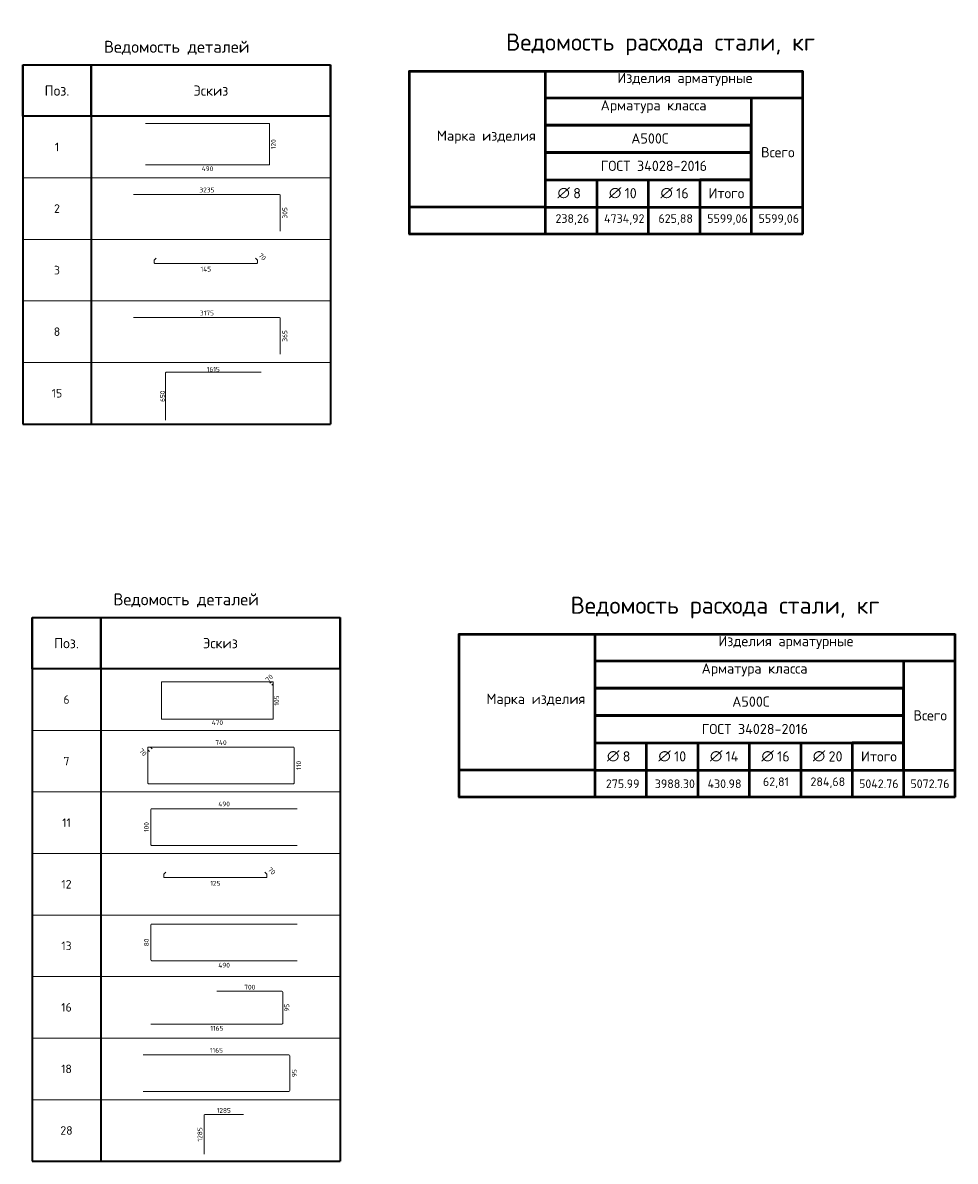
# Model space of a CAD drawing. Header units: millimetres. Extents: x 37119 to 85717, y -17576 to 15773.
# Tile 2 of 2: x 58453 to 85717, y -17576 to 15715. Entities that reach past the tile are written whole.
import ezdxf

# ---------------------------------------------------------------- set-up
doc = ezdxf.new("R2010")
doc.units = ezdxf.units.MM
doc.layers.add('Standard', color=7, linetype='Continuous', lineweight=25)
doc.layers.add('Экспликация_ описание', color=7, linetype='Continuous', lineweight=13)
doc.styles.add('ISOCPEUR', font='ISOCPEUR')

msp = doc.modelspace()

# ---------------------------------------------------------------- linework, layer by layer
at = {"layer": 'Standard', "color": 7, "linetype": 'Continuous', "lineweight": 35, "transparency": 33554687}
for p, q in [((58453, 14482), (67453, 14482)), ((58453, 12982), (58453, 14482)), ((58453, 14482), (58453, 11182)), ((60453, 12982), (60453, 14482)), ((60453, 14482), (60453, 11182)), ((67453, 12982), (67453, 14482)), ((67453, 14482), (67453, 11182)), ((67453, 12982), (58453, 12982)), ((58453, 12682), (58453, 9382)), ((60453, 12682), (60453, 9382)), ((67453, 12682), (67453, 9382)), ((58453, 10882), (58453, 7582)), ((60453, 10882), (60453, 7582)), ((67453, 10882), (67453, 7582)), ((58453, 9082), (58453, 5782)), ((60453, 9082), (60453, 5782)), ((67453, 9082), (67453, 5782)), ((58453, 7282), (58453, 3982)), ((60453, 7282), (60453, 3982)), ((67453, 7282), (67453, 3982)), ((58453, 3982), (67453, 3982)), ((58731, -1676), (67731, -1676)), ((58731, -3176), (58731, -1676)), ((58731, -1676), (58731, -4976)), ((60731, -3176), (60731, -1676)), ((60731, -1676), (60731, -4976)), ((67731, -3176), (67731, -1676)), ((67731, -1676), (67731, -4976)), ((67731, -3176), (58731, -3176)), ((58731, -3476), (58731, -6776)), ((60731, -3476), (60731, -6776)), ((67731, -3476), (67731, -6776)), ((58731, -5276), (58731, -8576)), ((60731, -5276), (60731, -8576)), ((67731, -5276), (67731, -8576)), ((58731, -7076), (58731, -10376)), ((60731, -7076), (60731, -10376)), ((67731, -7076), (67731, -10376)), ((58731, -8876), (58731, -12176)), ((60731, -8876), (60731, -12176)), ((67731, -8876), (67731, -12176)), ((58731, -10676), (58731, -13976)), ((60731, -10676), (60731, -13976)), ((67731, -10676), (67731, -13976)), ((58731, -12476), (58731, -15776)), ((60731, -12476), (60731, -15776)), ((67731, -12476), (67731, -15776)), ((58731, -14276), (58731, -17576)), ((60731, -14276), (60731, -17576)), ((67731, -14276), (67731, -17576)), ((58731, -17576), (67731, -17576))]:
    msp.add_line(p, q, dxfattribs=at)
at = {"layer": 'Standard', "color": 4, "linetype": 'Continuous', "lineweight": 18, "transparency": 33554687}
for p, q in [((65653, 12769), (62039, 12769)), ((65670, 11576), (65670, 12753)), ((62039, 11559), (65653, 11559)), ((61691, 10693), (65963, 10693)), ((65983, 10674), (65983, 9620)), ((61691, 7093), (65963, 7093)), ((65983, 7074), (65983, 6020)), ((62202, -7289), (62202, -8319)), ((66478, -7270), (62221, -7270)), ((62221, -8339), (66478, -8339)), ((62221, -10642), (66478, -10642)), ((62202, -11691), (62202, -10661)), ((66478, -11711), (62221, -11711))]:
    msp.add_line(p, q, dxfattribs=at)
at = {"layer": 'Standard', "color": 7, "linetype": 'Continuous', "lineweight": 13, "transparency": 33554687}
for p, q in [((58453, 11182), (67453, 11182)), ((58453, 9382), (67453, 9382)), ((58453, 7582), (67453, 7582)), ((58453, 5782), (67453, 5782)), ((58453, 3982), (67453, 3982)), ((58731, -4976), (67731, -4976)), ((58731, -6776), (67731, -6776)), ((58731, -8576), (67731, -8576)), ((58731, -10376), (67731, -10376)), ((58731, -12176), (67731, -12176)), ((58731, -13976), (67731, -13976)), ((58731, -15776), (67731, -15776)), ((58731, -17576), (67731, -17576))]:
    msp.add_line(p, q, dxfattribs=at)
at = {"layer": 'Standard', "color": 40, "linetype": 'Continuous', "lineweight": 18, "transparency": 33554687}
for p, q in [((62296, 8695), (62296, 8767)), ((62301, 8779), (62357, 8835)), ((65298, 8679), (62312, 8679)), ((65253, 8835), (65309, 8779)), ((65314, 8767), (65314, 8695)), ((62510, -4637), (62510, -3572)), ((62522, -3560), (65765, -3560)), ((65681, -3597), (65715, -3563)), ((65722, -3560), (65765, -3560)), ((65772, -3620), (65738, -3654)), ((65775, -3570), (65775, -4637)), ((65775, -3570), (65775, -3614)), ((65763, -4649), (62522, -4649)), ((62110, -5537), (62110, -5479)), ((62110, -6520), (62110, -5479)), ((62159, -5591), (62114, -5546)), ((62123, -5467), (66371, -5467)), ((62123, -5467), (62180, -5467)), ((62189, -5470), (62234, -5515)), ((66387, -5483), (66387, -6520)), ((66371, -6536), (62126, -6536)), ((62575, -9263), (62575, -9190)), ((62580, -9179), (62636, -9123)), ((65577, -9279), (62591, -9279)), ((65532, -9123), (65588, -9179)), ((65593, -9190), (65593, -9263))]:
    msp.add_line(p, q, dxfattribs=at)
at = {"layer": 'Standard', "color": 41, "linetype": 'Continuous', "lineweight": 18, "transparency": 33554687}
for p, q in [((62625, 4096), (62625, 5474)), ((62646, 5494), (65421, 5494))]:
    msp.add_line(p, q, dxfattribs=at)
at = {"layer": 'Standard', "color": 180, "linetype": 'Continuous', "lineweight": 18, "transparency": 33554687}
for p, q in [((64127, -12605), (66029, -12605)), ((66054, -12630), (66054, -13544)), ((66029, -13569), (62200, -13569)), ((61969, -14464), (66234, -14464)), ((66261, -14492), (66261, -15510)), ((66234, -15537), (61969, -15537)), ((63753, -17369), (63753, -16238)), ((63778, -16213), (64908, -16213))]:
    msp.add_line(p, q, dxfattribs=at)
at = {"layer": 'Standard', "color": 4, "linetype": 'Continuous', "lineweight": 18, "transparency": 33554687}
for centre, radius, start, end in [((65653, 12753), 16.7, 0, 90), ((65653, 11576), 16.7, 270, 0), ((65963, 10674), 19.8, 0, 90), ((65963, 7074), 19.8, 0, 90), ((62221, -7289), 19.7, 90, 180), ((62221, -8319), 19.7, 180, 270), ((62221, -10661), 19.7, 90, 180), ((62221, -11691), 19.7, 180, 270)]:
    msp.add_arc(centre, radius, start, end, dxfattribs=at)
at = {"layer": 'Standard', "color": 40, "linetype": 'Continuous', "lineweight": 18, "transparency": 33554687}
for centre, radius, start, end in [((62312, 8767), 16, 135, 180), ((62312, 8695), 16, 180, 270), ((65298, 8695), 16, 270, 0), ((65298, 8767), 16, 0, 45), ((62522, -3572), 12, 90, 180), ((65722, -3570), 9.62, 89.9995, 134.9995), ((65765, -3570), 9.62, 0, 89.9995), ((65765, -3570), 9.62, 359.9995, 90), ((65765, -3614), 9.62, 314.9995, 359.9995), ((62522, -4637), 12, 180, 270), ((65763, -4637), 12, 270, 0), ((62123, -5479), 12.7, 90, 179.9995), ((62123, -5479), 12.7, 89.9995, 180), ((62123, -5537), 12.7, 179.9995, 224.9995), ((62180, -5479), 12.7, 44.9995, 89.9995), ((66371, -5483), 15.9, 0, 90), ((62126, -6520), 15.9, 180, 270), ((66371, -6520), 15.9, 270, 0), ((62591, -9190), 16, 135, 180), ((62591, -9263), 16, 180, 270), ((65577, -9263), 16, 270, 0), ((65577, -9190), 16, 0, 45)]:
    msp.add_arc(centre, radius, start, end, dxfattribs=at)
at = {"layer": 'Standard', "color": 41, "linetype": 'Continuous', "lineweight": 18, "transparency": 33554687}
msp.add_arc((62646, 5474), 20.6, 90, 180, dxfattribs=at)
at = {"layer": 'Standard', "color": 180, "linetype": 'Continuous', "lineweight": 18, "transparency": 33554687}
for centre, radius, start, end in [((66029, -12630), 24.8, 0, 90), ((66029, -13544), 24.8, 270, 0), ((66234, -14492), 27.7, 0, 90), ((66234, -15510), 27.7, 270, 0), ((63778, -16238), 25.2, 90, 180)]:
    msp.add_arc(centre, radius, start, end, dxfattribs=at)
at = {"layer": 'Экспликация_ описание', "color": 7, "linetype": 'Continuous', "lineweight": 50, "transparency": 33554687}
for p, q in [((73731, 14323), (73731, 13510)), ((73731, 14323), (73731, 10310)), ((69745, 14301), (81260, 14301)), ((69753, 14310), (69753, 9536)), ((81247, 14310), (81247, 9536)), ((73718, 13523), (79752, 13523)), ((73718, 13523), (81234, 13523)), ((73731, 13536), (73731, 12710)), ((79734, 13523), (81234, 13523)), ((79747, 13536), (79747, 10310)), ((73718, 12723), (79752, 12723)), ((73718, 11123), (75241, 11123)), ((73731, 11136), (73731, 10310)), ((75223, 11123), (76746, 11123)), ((75237, 11136), (75237, 10310)), ((76729, 11123), (78252, 11123)), ((76742, 11136), (76742, 10310)), ((73745, 10323), (69731, 10323)), ((73718, 10323), (75237, 10323)), ((73718, 10323), (75241, 10323)), ((73731, 10336), (73731, 9523)), ((73731, 10327), (73731, 9523)), ((75223, 10323), (76742, 10323)), ((75223, 10323), (76746, 10323)), ((75237, 10336), (75237, 9523)), ((76729, 10323), (78247, 10323)), ((76729, 10323), (78252, 10323)), ((76742, 10336), (76742, 9523)), ((78234, 10323), (79747, 10323)), ((78247, 10336), (78247, 9523)), ((79734, 10323), (81247, 10323)), ((79734, 10323), (81234, 10323)), ((79747, 10336), (79747, 9523)), ((69745, 9545), (81260, 9545)), ((71191, -2167), (85717, -2167)), ((71199, -2158), (71199, -6932)), ((75177, -2145), (75177, -2958)), ((75177, -2145), (75177, -6158)), ((85704, -2158), (85704, -6932)), ((75164, -2945), (84208, -2945)), ((75164, -2945), (85691, -2945)), ((75177, -2932), (75177, -3758)), ((84191, -2945), (85691, -2945)), ((84204, -2932), (84204, -6158)), ((75164, -3745), (84208, -3745)), ((75164, -5345), (76687, -5345)), ((75177, -5332), (75177, -6158)), ((76670, -5345), (78192, -5345)), ((76683, -5332), (76683, -6158)), ((78175, -5345), (79698, -5345)), ((78188, -5332), (78188, -6158)), ((79680, -5345), (81203, -5345)), ((79693, -5332), (79693, -6158)), ((81185, -5345), (82708, -5345)), ((81199, -5332), (81199, -6158)), ((75191, -6145), (71177, -6145)), ((75164, -6145), (76683, -6145)), ((75164, -6145), (76687, -6145)), ((75177, -6132), (75177, -6945)), ((75177, -6141), (75177, -6945)), ((76670, -6145), (78188, -6145)), ((76670, -6145), (78192, -6145)), ((76683, -6132), (76683, -6945)), ((78175, -6145), (79693, -6145)), ((78175, -6145), (79698, -6145)), ((78188, -6132), (78188, -6945)), ((79680, -6145), (81199, -6145)), ((79680, -6145), (81203, -6145)), ((79693, -6132), (79693, -6945)), ((81185, -6145), (82704, -6145)), ((81185, -6145), (82708, -6145)), ((81199, -6132), (81199, -6945)), ((82691, -6145), (84204, -6145)), ((82704, -6132), (82704, -6945)), ((84191, -6145), (85704, -6145)), ((84191, -6145), (85691, -6145)), ((84204, -6132), (84204, -6945)), ((71191, -6923), (85717, -6923))]:
    msp.add_line(p, q, dxfattribs=at)
at = {"layer": 'Экспликация_ описание', "color": 7, "linetype": 'Continuous', "lineweight": 25, "transparency": 33554687}
for p, q in [((81234, 14323), (81234, 13510)), ((81234, 13536), (81234, 10310)), ((85691, -2145), (85691, -2958)), ((85691, -2932), (85691, -6158))]:
    msp.add_line(p, q, dxfattribs=at)
at = {"layer": 'Экспликация_ описание', "color": 7, "linetype": 'Continuous', "lineweight": 35, "transparency": 33554687}
for p, q in [((79747, 13536), (79747, 12710)), ((75237, 11136), (75237, 10310)), ((76742, 11136), (76742, 10310)), ((78247, 11136), (78247, 10310)), ((73745, 10323), (69731, 10323)), ((84204, -2932), (84204, -3758)), ((76683, -5332), (76683, -6158)), ((78188, -5332), (78188, -6158)), ((79693, -5332), (79693, -6158)), ((81199, -5332), (81199, -6158)), ((82704, -5332), (82704, -6158)), ((75191, -6145), (71177, -6145))]:
    msp.add_line(p, q, dxfattribs=at)
at = {"layer": 'Экспликация_ описание', "color": 7, "linetype": 'Continuous', "lineweight": 50, "transparency": 33554687}
for points in [[(73731, 12723), (73731, 11923), (79747, 11923), (79747, 12723), (73731, 12723)], [(73731, 11923), (73731, 11123), (79747, 11123), (79747, 11923), (73731, 11923)], [(78247, 11123), (78247, 10323), (79747, 10323), (79747, 11123), (78247, 11123)], [(75177, -3745), (75177, -4545), (84204, -4545), (84204, -3745), (75177, -3745)], [(75177, -4545), (75177, -5345), (84204, -5345), (84204, -4545), (75177, -4545)], [(82704, -5345), (82704, -6145), (84204, -6145), (84204, -5345), (82704, -5345)]]:
    msp.add_lwpolyline(points, close=True, dxfattribs=at)

# ---------------------------------------------------------------- texts
at = {"layer": 'Standard', "color": 7, "linetype": 'Continuous', "lineweight": 35, "transparency": 33554687, "style": 'ISOCPEUR'}
for s, insert, char_height, width, attachment_point in [('\\A1;{\\fISOCPEUR|i0|b0;\\H350.000000;\\W1.000000;\\C7;Ведомость деталей}\\P', (62953, 14782), 350, 4512.22, 8), ('\\A1;{\\fISOCPEUR|i0|b0;\\H300.000000;\\W1.000000;\\C7;Поз.}\\P', (59453, 13732), 300, 873.68, 5), ('\\A1;{\\fISOCPEUR|i0|b0;\\H300.000000;\\W1.000000;\\C7;Эскиз}\\P', (63953, 13732), 300, 1176.78, 5), ('\\A1;{\\fISOCPEUR|i0|b0;\\H250.000000;\\W1.000000;\\C7;1}\\P', (59453, 12082), 250, 194.44, 5), ('\\A1;{\\fISOCPEUR|i0|b0;\\H250.000000;\\W1.000000;\\C7;2}\\P', (59453, 10282), 250, 272.22, 5), ('\\A1;{\\fISOCPEUR|i0|b0;\\H250.000000;\\W1.000000;\\C7;3}\\P', (59453, 8482), 250, 272.22, 5), ('\\A1;{\\fISOCPEUR|i0|b0;\\H250.000000;\\W1.000000;\\C7;8}\\P', (59453, 6682), 250, 272.22, 5), ('\\A1;{\\fISOCPEUR|i0|b0;\\H250.000000;\\W1.000000;\\C7;15}\\P', (59453, 4882), 250, 393.75, 5), ('\\A1;{\\fISOCPEUR|i0|b0;\\H350.000000;\\W1.000000;\\C7;Ведомость деталей}\\P', (63231, -1376), 350, 4512.22, 8), ('\\A1;{\\fISOCPEUR|i0|b0;\\H300.000000;\\W1.000000;\\C7;Поз.}\\P', (59731, -2426), 300, 873.68, 5), ('\\A1;{\\fISOCPEUR|i0|b0;\\H300.000000;\\W1.000000;\\C7;Эскиз}\\P', (64231, -2426), 300, 1176.78, 5), ('\\A1;{\\fISOCPEUR|i0|b0;\\H250.000000;\\W1.000000;\\C7;6}\\P', (59731, -4076), 250, 272.22, 5), ('\\A1;{\\fISOCPEUR|i0|b0;\\H250.000000;\\W1.000000;\\C7;7}\\P', (59731, -5876), 250, 272.22, 5), ('\\A1;{\\fISOCPEUR|i0|b0;\\H250.000000;\\W1.000000;\\C7;11}\\P', (59731, -7676), 250, 328.12, 5), ('\\A1;{\\fISOCPEUR|i0|b0;\\H250.000000;\\W1.000000;\\C7;12}\\P', (59731, -9476), 250, 393.75, 5), ('\\A1;{\\fISOCPEUR|i0|b0;\\H250.000000;\\W1.000000;\\C7;13}\\P', (59731, -11276), 250, 393.75, 5), ('\\A1;{\\fISOCPEUR|i0|b0;\\H250.000000;\\W1.000000;\\C7;16}\\P', (59731, -13076), 250, 393.75, 5), ('\\A1;{\\fISOCPEUR|i0|b0;\\H250.000000;\\W1.000000;\\C7;18}\\P', (59731, -14876), 250, 393.75, 5), ('\\A1;{\\fISOCPEUR|i0|b0;\\H250.000000;\\W1.000000;\\C7;28}\\P', (59731, -16676), 250, 459.38, 5)]:
    msp.add_mtext(s, dxfattribs=dict(at, insert=insert, char_height=char_height, width=width, attachment_point=attachment_point))
at = {"layer": 'Standard', "color": 7, "linetype": 'Continuous', "lineweight": 25, "transparency": 33554687, "char_height": 140, "attachment_point": 5, "style": 'ISOCPEUR'}
for s, insert, width, rotation in [('\\A1;{\\fISOCPEUR|i0|b0;\\H140.000000;\\W1.000000;\\C7;120}\\P', (65782, 12164), 323.83, 90), ('\\A1;{\\fISOCPEUR|i0|b0;\\H140.000000;\\W1.000000;\\C7;305}\\P', (66116, 10157), 357.91, 90), ('\\A1;{\\fISOCPEUR|i0|b0;\\H140.000000;\\W1.000000;\\C7;70}\\P', (65455, 8870), 257.25, 315), ('\\A1;{\\fISOCPEUR|i0|b0;\\H140.000000;\\W1.000000;\\C7;365}\\P', (66116, 6557), 357.91, 90), ('\\A1;{\\fISOCPEUR|i0|b0;\\H140.000000;\\W1.000000;\\C7;650}\\P', (62539, 4795), 357.91, 90), ('\\A1;{\\fISOCPEUR|i0|b0;\\H140.000000;\\W1.000000;\\C7;70}\\P', (65660, -3448), 257.25, 44.9995), ('\\A1;{\\fISOCPEUR|i0|b0;\\H140.000000;\\W1.000000;\\C7;105}\\P', (65876, -4105), 323.83, 90), ('\\A1;{\\fISOCPEUR|i0|b0;\\H140.000000;\\W1.000000;\\C7;70}\\P', (61967, -5618), 257.25, 314.9995), ('\\A1;{\\fISOCPEUR|i0|b0;\\H140.000000;\\W1.000000;\\C7;110}\\P', (66520, -6001), 289.74, 90), ('\\A1;{\\fISOCPEUR|i0|b0;\\H140.000000;\\W1.000000;\\C7;100}\\P', (62069, -7804), 323.83, 90), ('\\A1;{\\fISOCPEUR|i0|b0;\\H140.000000;\\W1.000000;\\C7;70}\\P', (65734, -9088), 257.25, 315), ('\\A1;{\\fISOCPEUR|i0|b0;\\H140.000000;\\W1.000000;\\C7;80}\\P', (62069, -11176), 257.25, 90), ('\\A1;{\\fISOCPEUR|i0|b0;\\H140.000000;\\W1.000000;\\C7;95}\\P', (66173, -13087), 257.25, 90), ('\\A1;{\\fISOCPEUR|i0|b0;\\H140.000000;\\W1.000000;\\C7;95}\\P', (66394, -15001), 257.25, 90), ('\\A1;{\\fISOCPEUR|i0|b0;\\H140.000000;\\W1.000000;\\C7;1285}\\P', (63632, -16791), 424.67, 90)]:
    msp.add_mtext(s, dxfattribs=dict(at, insert=insert, width=width, rotation=rotation))
for s, insert, width in [('\\A1;{\\fISOCPEUR|i0|b0;\\H140.000000;\\W1.000000;\\C7;490}\\P', (63854, 11447), 372.17), ('\\A1;{\\fISOCPEUR|i0|b0;\\H140.000000;\\W1.000000;\\C7;3235}\\P', (63837, 10826), 457.33), ('\\A1;{\\fISOCPEUR|i0|b0;\\H140.000000;\\W1.000000;\\C7;145}\\P', (63805, 8511), 338.33), ('\\A1;{\\fISOCPEUR|i0|b0;\\H140.000000;\\W1.000000;\\C7;3175}\\P', (63837, 7226), 424.67), ('\\A1;{\\fISOCPEUR|i0|b0;\\H140.000000;\\W1.000000;\\C7;1615}\\P', (64023, 5581), 392), ('\\A1;{\\fISOCPEUR|i0|b0;\\H140.000000;\\W1.000000;\\C7;470}\\P', (64143, -4750), 372.17), ('\\A1;{\\fISOCPEUR|i0|b0;\\H140.000000;\\W1.000000;\\C7;740}\\P', (64248, -5333), 372.17), ('\\A1;{\\fISOCPEUR|i0|b0;\\H140.000000;\\W1.000000;\\C7;490}\\P', (64340, -7130), 372.17), ('\\A1;{\\fISOCPEUR|i0|b0;\\H140.000000;\\W1.000000;\\C7;125}\\P', (64084, -9447), 323.83), ('\\A1;{\\fISOCPEUR|i0|b0;\\H140.000000;\\W1.000000;\\C7;490}\\P', (64340, -11843), 372.17), ('\\A1;{\\fISOCPEUR|i0|b0;\\H140.000000;\\W1.000000;\\C7;700}\\P', (65090, -12486), 357.91), ('\\A1;{\\fISOCPEUR|i0|b0;\\H140.000000;\\W1.000000;\\C7;1165}\\P', (64127, -13688), 392), ('\\A1;{\\fISOCPEUR|i0|b0;\\H140.000000;\\W1.000000;\\C7;1165}\\P', (64115, -14332), 392), ('\\A1;{\\fISOCPEUR|i0|b0;\\H140.000000;\\W1.000000;\\C7;1285}\\P', (64330, -16092), 424.67)]:
    msp.add_mtext(s, dxfattribs=dict(at, insert=insert, width=width))
at = {"layer": 'Экспликация_ описание', "color": 7, "linetype": 'Continuous', "lineweight": 35, "transparency": 33554687, "attachment_point": 7, "style": 'ISOCPEUR'}
for s, insert, char_height, width in [('\\A1;{\\fISOCPEUR|i0|b0;\\H499.077118;\\W1.000000;\\C7;Ведомость расхода стали, кг}\\P', (72583, 14766), 499.08, 9654.52), ('\\A1;{\\fISOCPEUR|i0|b0;\\H298.976837;\\W1.000000;\\C7;Изделия арматурные}\\P', (75837, 13871), 298.98, 4078.79), ('\\A1;{\\fISOCPEUR|i0|b0;\\H298.976837;\\W1.000000;\\C7;Арматура класса}\\P', (75350, 13071), 298.98, 3465.49), ('\\A1;{\\fISOCPEUR|i0|b0;\\H298.976837;\\W1.000000;\\C7;Марка изделия}\\P', (70562, 12182), 298.98, 2941.79), ('\\A1;{\\fISOCPEUR|i0|b0;\\H298.976837;\\W1.000000;\\C7;А500С}\\P', (76244, 12182), 298.98, 1248.04), ('\\A1;{\\fISOCPEUR|i0|b0;\\H298.976837;\\W1.000000;\\C7;ГОСТ 34028-2016}\\P', (75352, 11382), 298.98, 3283.26), ('\\A1;{\\fISOCPEUR|i0|b0;\\H298.976837;\\W1.000000;\\C7;Всего}\\P', (80039, 11780), 298.98, 1187.83), ('\\A1;{\\fISOCPEUR|i0|b0;\\H298.976837;\\W1.000000;\\C7;∅}\\P', (74087, 10582), 298.98, 391.39), ('\\A1;{\\fISOCPEUR|i0|b0;\\H298.976837;\\W1.000000;\\C7; 8}\\P', (74357, 10582), 298.98, 518.23), ('\\A1;{\\fISOCPEUR|i0|b0;\\H298.976837;\\W1.000000;\\C7;∅}\\P', (75591, 10582), 298.98, 391.39), ('\\A1;{\\fISOCPEUR|i0|b0;\\H298.976837;\\W1.000000;\\C7; 10}\\P', (75860, 10582), 298.98, 660.47), ('\\A1;{\\fISOCPEUR|i0|b0;\\H298.976837;\\W1.000000;\\C7;∅}\\P', (77097, 10582), 298.98, 391.39), ('\\A1;{\\fISOCPEUR|i0|b0;\\H298.976837;\\W1.000000;\\C7; 16}\\P', (77367, 10582), 298.98, 660.47), ('\\A1;{\\fISOCPEUR|i0|b0;\\H298.976837;\\W1.000000;\\C7;Итого}\\P', (78502, 10582), 298.98, 1278.13), ('\\A1;{\\fISOCPEUR|i0|b0;\\H252.976837;\\W1.000000;\\C7;238,26}\\P', (74029, 9804), 252.98, 1094.2), ('\\A1;{\\fISOCPEUR|i0|b0;\\H252.976837;\\W1.000000;\\C7;4734,92}\\P', (75449, 9804), 252.98, 1323.02), ('\\A1;{\\fISOCPEUR|i0|b0;\\H252.976837;\\W1.000000;\\C7;625,88}\\P', (77039, 9804), 252.98, 1094.2), ('\\A1;{\\fISOCPEUR|i0|b0;\\H252.976837;\\W1.000000;\\C7;5599,06}\\P', (78466, 9804), 252.98, 1272.21), ('\\A1;{\\fISOCPEUR|i0|b0;\\H252.976837;\\W1.000000;\\C7;5599,06}\\P', (79965, 9804), 252.98, 1272.21), ('\\A1;{\\fISOCPEUR|i0|b0;\\H499.077118;\\W1.000000;\\C7;Ведомость расхода стали, кг}\\P', (74469, -1702), 499.08, 9654.52), ('\\A1;{\\fISOCPEUR|i0|b0;\\H298.976837;\\W1.000000;\\C7;Изделия арматурные}\\P', (78790, -2597), 298.98, 4078.79), ('\\A1;{\\fISOCPEUR|i0|b0;\\H298.976837;\\W1.000000;\\C7;Арматура класса}\\P', (78302, -3397), 298.98, 3465.49), ('\\A1;{\\fISOCPEUR|i0|b0;\\H298.976837;\\W1.000000;\\C7;Марка изделия}\\P', (72008, -4286), 298.98, 2941.79), ('\\A1;{\\fISOCPEUR|i0|b0;\\H298.976837;\\W1.000000;\\C7;А500С}\\P', (79196, -4286), 298.98, 1248.04), ('\\A1;{\\fISOCPEUR|i0|b0;\\H298.976837;\\W1.000000;\\C7;ГОСТ 34028-2016}\\P', (78305, -5086), 298.98, 3283.26), ('\\A1;{\\fISOCPEUR|i0|b0;\\H298.976837;\\W1.000000;\\C7;Всего}\\P', (84495, -4688), 298.98, 1187.83), ('\\A1;{\\fISOCPEUR|i0|b0;\\H298.976837;\\W1.000000;\\C7;∅}\\P', (75534, -5887), 298.98, 391.39), ('\\A1;{\\fISOCPEUR|i0|b0;\\H298.976837;\\W1.000000;\\C7; 8}\\P', (75803, -5887), 298.98, 518.23), ('\\A1;{\\fISOCPEUR|i0|b0;\\H298.976837;\\W1.000000;\\C7;∅}\\P', (77037, -5887), 298.98, 391.39), ('\\A1;{\\fISOCPEUR|i0|b0;\\H298.976837;\\W1.000000;\\C7; 10}\\P', (77306, -5887), 298.98, 660.47), ('\\A1;{\\fISOCPEUR|i0|b0;\\H298.976837;\\W1.000000;\\C7;∅}\\P', (78543, -5887), 298.98, 391.39), ('\\A1;{\\fISOCPEUR|i0|b0;\\H298.976837;\\W1.000000;\\C7; 14}\\P', (78813, -5887), 298.98, 691.55), ('\\A1;{\\fISOCPEUR|i0|b0;\\H298.976837;\\W1.000000;\\C7;∅}\\P', (80050, -5887), 298.98, 391.39), ('\\A1;{\\fISOCPEUR|i0|b0;\\H298.976837;\\W1.000000;\\C7; 16}\\P', (80319, -5887), 298.98, 660.47), ('\\A1;{\\fISOCPEUR|i0|b0;\\H298.976837;\\W1.000000;\\C7;∅}\\P', (81553, -5887), 298.98, 391.39), ('\\A1;{\\fISOCPEUR|i0|b0;\\H298.976837;\\W1.000000;\\C7; 20}\\P', (81823, -5887), 298.98, 733.85), ('\\A1;{\\fISOCPEUR|i0|b0;\\H298.976837;\\W1.000000;\\C7;Итого}\\P', (82961, -5887), 298.98, 1278.13), ('\\A1;{\\fISOCPEUR|i0|b0;\\H252.976837;\\W1.000000;\\C7;275.99}\\P', (75503, -6664), 252.98, 1081.48), ('\\A1;{\\fISOCPEUR|i0|b0;\\H252.976837;\\W1.000000;\\C7;3988.30}\\P', (76933, -6664), 252.98, 1259.5), ('\\A1;{\\fISOCPEUR|i0|b0;\\H252.976837;\\W1.000000;\\C7;430.98}\\P', (78475, -6664), 252.98, 1106.93), ('\\A1;{\\fISOCPEUR|i0|b0;\\H252.976837;\\W1.000000;\\C7;62,81}\\P', (80095, -6664), 252.98, 857.67), ('\\A1;{\\fISOCPEUR|i0|b0;\\H252.976837;\\W1.000000;\\C7;284,68}\\P', (81485, -6664), 252.98, 1119.65), ('\\A1;{\\fISOCPEUR|i0|b0;\\H252.976837;\\W1.000000;\\C7;5042.76}\\P', (82905, -6664), 252.98, 1284.91), ('\\A1;{\\fISOCPEUR|i0|b0;\\H252.976837;\\W1.000000;\\C7;5072.76}\\P', (84406, -6664), 252.98, 1259.5)]:
    msp.add_mtext(s, dxfattribs=dict(at, insert=insert, char_height=char_height, width=width))

doc.saveas('drawing.dxf')
